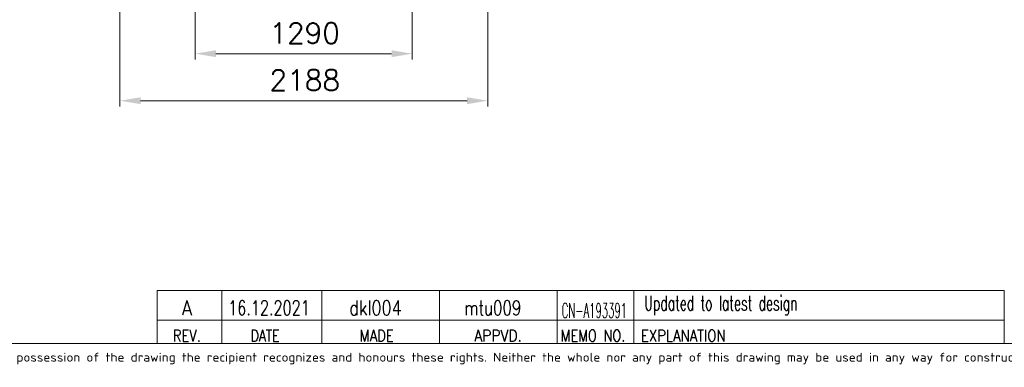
# Model space of a CAD drawing. Header units: inches. Extents: x 0 to 20790, y -12 to 14700.
# Tile 219 of 256: x 8281 to 14140, y 34 to 2102. Entities that reach past the tile are written whole.
import ezdxf

# ---------------------------------------------------------------- set-up
doc = ezdxf.new("R2010")
doc.units = ezdxf.units.IN
doc.layers.add('210', color=7, linetype='Continuous', true_color=0xffffff)
doc.layers.add('254', color=7, linetype='Continuous', true_color=0xffffff)
doc.styles.add('iso-1', font='isocp.shx')
doc.styles.add('latin_extended', font='simplex.shx')
doc.dimstyles.get("Standard").update_dxf_attribs({"dimtxt": 0.18, "dimasz": 0.18, "dimexe": 0.18, "dimexo": 0.0625, "dimgap": 0.09, "dimtad": 0, "dimtih": 1, "dimtoh": 1, "dimdec": 4, "dimzin": 0, "dimdsep": 46, "dimtxsty": 'Standard', "dimcen": 0.09, "dimadec": 0, "dimazin": 0, "dimtfac": 1, "dimtdec": 4, "dimtofl": 0, "dimtmove": 0, "dimatfit": 3, "dimfxl": 1, "dimtolj": 1, "dimtzin": 0, "dimarcsym": 0})

# ---------------------------------------------------------------- blocks, each defined once
blk = doc.blocks.new('_U12')
at = {"layer": '254', "color": 3, "linetype": 'Continuous', "lineweight": 13, "transparency": 16777216}
for p, q in [((8877.7, 2997.5), (8877.7, 1585)), ((11066.2, 2997.5), (11066.2, 1585)), ((9000.2, 1620), (10943.7, 1620))]:
    blk.add_line(p, q, dxfattribs=at)
at = {"layer": '254', "color": 3, "transparency": 16777216}
for points in [[(9000.2, 1640.4), (9000.2, 1599.6), (8877.7, 1620)], [(10943.7, 1599.6), (10943.7, 1640.4), (11066.2, 1620)]]:
    blk.add_solid(points, dxfattribs=at)
at = {"layer": 'Defpoints', "color": 0, "transparency": 16777216}
for p in [(8877.7, 3032.5), (11066.2, 3032.5), (11066.2, 1620)]:
    blk.add_point(p, dxfattribs=at)
at = {"layer": '254', "color": 2, "lineweight": 13, "transparency": 16777216, "insert": (9767.8, 1803.8), "char_height": 122.5, "attachment_point": 1, "style": 'latin_extended'}
blk.add_mtext('\\A1;2188', dxfattribs=at)
blk = doc.blocks.new('_U13')
at = {"layer": '254', "color": 3, "linetype": 'Continuous', "lineweight": 13, "transparency": 16777216}
for p, q in [((9326.2, 3135), (9326.2, 1865)), ((10616.2, 3135), (10616.2, 1865)), ((9448.7, 1900), (10493.7, 1900))]:
    blk.add_line(p, q, dxfattribs=at)
at = {"layer": '254', "color": 3, "transparency": 16777216}
for points in [[(9448.7, 1920.4), (9448.7, 1879.6), (9326.2, 1900)], [(10493.7, 1879.6), (10493.7, 1920.4), (10616.2, 1900)]]:
    blk.add_solid(points, dxfattribs=at)
at = {"layer": 'Defpoints', "color": 0, "transparency": 16777216}
for p in [(9326.2, 3170), (10616.2, 3170), (10616.2, 1900)]:
    blk.add_point(p, dxfattribs=at)
at = {"layer": '254', "color": 2, "lineweight": 13, "transparency": 16777216, "insert": (9767, 2083.8), "char_height": 122.5, "attachment_point": 1, "style": 'latin_extended'}
blk.add_mtext('\\A1;1290', dxfattribs=at)

msp = doc.modelspace()

# ---------------------------------------------------------------- linework, layer by layer
at = {"layer": '210', "color": 7, "linetype": 'Continuous', "lineweight": 18}
msp.add_line((175, 175), (20615, 175), dxfattribs=at)
at = {"layer": '254', "color": 7, "linetype": 'Continuous', "lineweight": 18}
for p, q in [((9099.983, 176.296), (9099.983, 491.296)), ((14139.996, 315), (9099.996, 315))]:
    msp.add_line(p, q, dxfattribs=at)
at = {"layer": '254', "color": 7, "linetype": 'Continuous', "lineweight": 13}
msp.add_line((14139.991, 491.296), (9099.991, 491.296), dxfattribs=at)
at = {"layer": '254', "color": 3, "linetype": 'Continuous', "lineweight": 18}
for p, q in [((9484.983, 491.296), (9484.983, 176.296)), ((10079.983, 176.296), (10079.983, 491.296)), ((10779.983, 491.296), (10779.983, 176.296)), ((11479.983, 176.296), (11479.983, 491.296)), ((11934.983, 491.296), (11934.983, 176.296))]:
    msp.add_line(p, q, dxfattribs=at)
at = {"layer": '254', "color": 3, "linetype": 'Continuous', "lineweight": 13}
for p, q in [((14139.983, 176.296), (14139.974, 491.296)), ((14140, 175), (9100, 175))]:
    msp.add_line(p, q, dxfattribs=at)

# ---------------------------------------------------------------- texts
at = {"layer": '210', "color": 211, "linetype": 'Continuous', "lineweight": 13, "insert": (6448.722, 51.676), "char_height": 52.5, "attachment_point": 7, "line_spacing_factor": 0.963855, "style": 'iso-1'}
msp.add_mtext('\\W1.2083;Copyright Wärtsilä. All rights reserved. By taking possession of the drawing the recipient recognizes and honours these rights. Neither the whole nor any part of this drawing may be used in any way for construction, fabrication, marketing or any other', dxfattribs=at)
at = {"layer": '254', "color": 3, "linetype": 'Continuous', "lineweight": 18, "char_height": 87.5, "attachment_point": 7, "line_spacing_factor": 0.963855, "style": 'latin_extended'}
for s, insert in [('\\W0.8818;A', (9246.638, 343.26)), ('\\W0.7189;16.12.2021', (9522.101, 343.26)), ('\\W0.8021;dkl004', (10241.863, 343.26)), ('\\W0.7468;mtu009', (10927.087, 343.26)), ('\\W0.5007;CN-A193391', (11506.554, 327.947)), ('\\W0.6187;Updated to latest design', (11997.938, 343.26))]:
    msp.add_mtext(s, dxfattribs=dict(at, insert=insert))
at = {"layer": '254', "color": 211, "linetype": 'Continuous', "lineweight": 18, "char_height": 70, "attachment_point": 7, "line_spacing_factor": 0.963855, "style": 'latin_extended'}
for s, insert in [('\\W0.8203;REV.', (9191.866, 187.045)), ('\\W0.7715;DATE', (9655.834, 187.045)), ('\\W0.8285;MADE', (10303.717, 187.045)), ('\\W0.8648;APPVD.', (10986.602, 187.045)), ('\\W0.8075;MEMO NO.', (11500.117, 187.045)), ('\\W0.8275;EXPLANATION', (11977.744, 187.045))]:
    msp.add_mtext(s, dxfattribs=dict(at, insert=insert))

# ---------------------------------------------------------------- dimensions: what is measured, and where the dimension line sits
at = {"layer": '254', "color": 2, "linetype": 'Continuous', "lineweight": 13}
for base, p1, p2, picture, middle in [((10616.186, 1900), (9326.186, 3170), (10616.186, 3170), '_U13', (9971.186, 1900)), ((11066.186005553, 1620.000332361), (8877.686005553, 3032.500332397), (11066.186005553, 3032.500332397), '_U12', (9971.936005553, 1620.000332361))]:
    dim = msp.add_linear_dim(base=base, p1=p1, p2=p2, dimstyle='Standard', override={"dimscale": 35, "dimtxt": 3.5, "dimasz": 3.5, "dimexe": 1, "dimexo": 1, "dimgap": 1.75, "dimtad": 1, "dimtih": 1, "dimtoh": 0, "dimdec": 0, "dimlfac": 1, "dimzin": 8, "dimdsep": 46, "dimlunit": 2, "dimtxsty": 'latin_extended', "dimsah": 1, "dimse1": 0, "dimse2": 0, "dimsd1": 0, "dimsd2": 0, "dimclrd": 3, "dimclre": 3, "dimclrt": 2, "dimtol": 0, "dimtm": -0.1, "dimtfac": 0.714286, "dimtdec": 3, "dimtofl": 1, "dimtmove": 0, "dimtzin": 8, "dimlwd": 13, "dimlwe": 13}, dxfattribs=at)
    dim.commit()
    dim.dimension.update_dxf_attribs({"geometry": picture, "text_midpoint": middle, "dimtype": 160})

doc.saveas('drawing.dxf')
